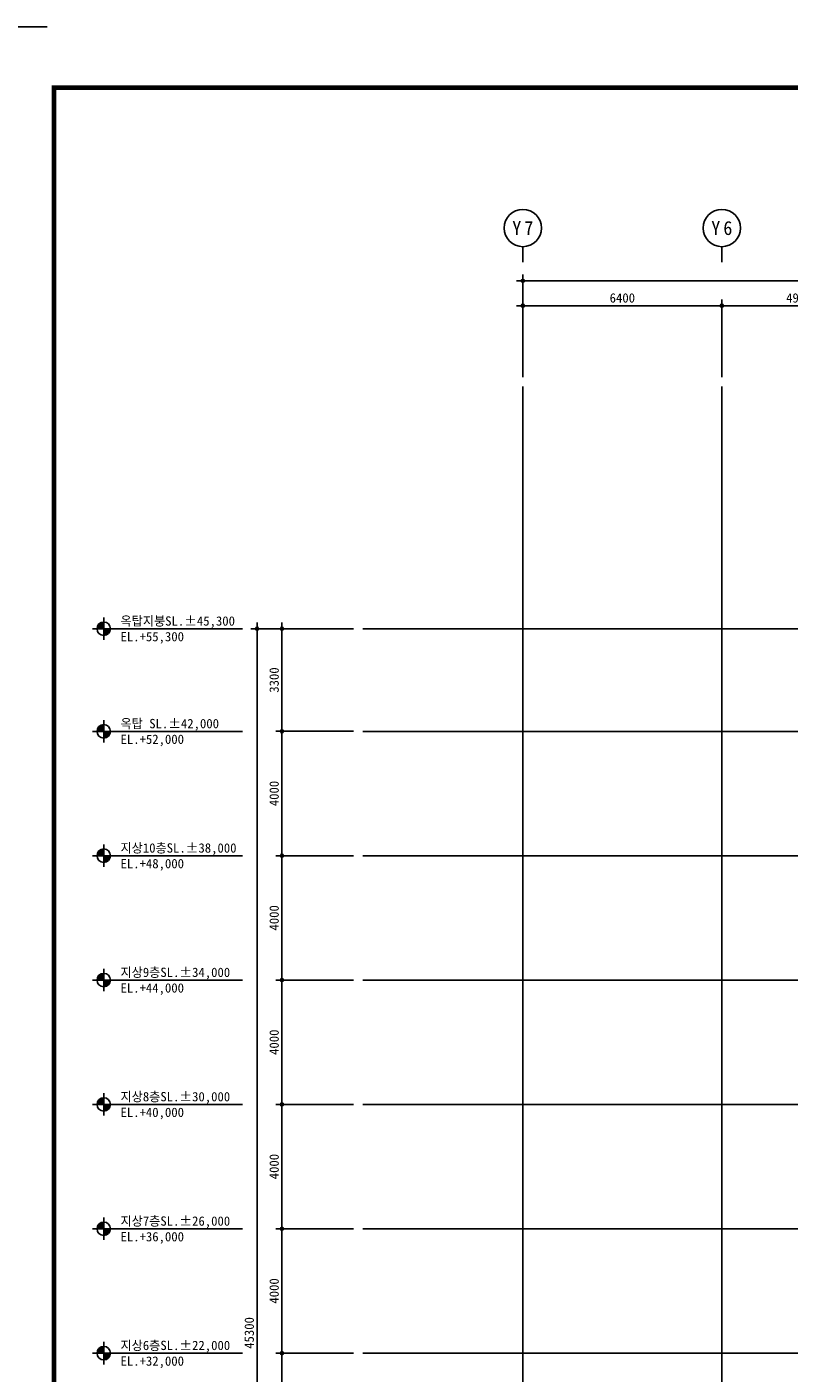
# Model space of a CAD drawing. Header units: millimetres. Extents: x 3445018 to 4174071, y -6064565 to -5122887.
# Tile 158 of 192: x 3789350 to 3813857, y -5325080 to -5281783. Entities that reach past the tile are written whole.
import ezdxf
from ezdxf.enums import TextEntityAlignment as Align

# ---------------------------------------------------------------- set-up
doc = ezdxf.new("R2010")
doc.units = ezdxf.units.MM
doc.header["$MEASUREMENT"] = 0
doc.linetypes.add('CEN', pattern=[66, 60, -2, 2, -2])
doc.layers.get('0').update_dxf_attribs({"linetype": 'CONTINUOUS'})
doc.layers.get('DEFPOINTS').update_dxf_attribs({"linetype": 'CONTINUOUS'})
for name, color, linetype in [('3', 3, 'CONTINUOUS'), ('A_GE_FORM', 7, 'CONTINUOUS'), ('CEN', 13, 'CEN'), ('DI', 1, 'CONTINUOUS'), ('DIM', 7, 'CONTINUOUS'), ('SY', 1, 'CONTINUOUS'), ('문자', 2, 'CONTINUOUS')]:
    doc.layers.add(name, color=color, linetype=linetype)
doc.styles.add('GHS', font='txt')
doc.styles.add('HY울릉도 L', font='txt')
doc.styles.add('SDP-S', font='txt')
doc.styles.add('돋움체', font='txt')
doc.dimstyles.new('SMDI-3', dxfattribs={"dimtxt": 3, "dimasz": 1, "dimexe": 2, "dimexo": 3, "dimgap": 1, "dimtad": 1, "dimdsep": 46, "dimtxsty": 'HY울릉도 L', "dimblk": 'Z_DOT', "dimcen": 2.5, "dimdle": 1.5, "dimclrd": 1, "dimclre": 1, "dimclrt": 2, "dimadec": 0, "dimazin": 0, "dimtfac": 1, "dimtix": 1, "dimtmove": 2, "dimatfit": 3, "dimldrblk": 'Z_DOT', "dimfxl": 2, "dimtvp": 1, "dimtolj": 1, "dimtzin": 0, "dimarcsym": 0})

# ---------------------------------------------------------------- blocks, each defined once
blk = doc.blocks.new('sheet _서영')
at = {"layer": 'A_GE_FORM'}
blk.add_line((-362689.99, -1059041.18), (-362689.99, -1059058.43), dxfattribs=at)
blk.add_line((-362689.99, -1059041.18), (-362689.99, -1059058.43), dxfattribs=at)
at = {"layer": 'A_GE_FORM', "const_width": 1.5}
blk.add_lwpolyline([(-361868.49, -1059038.93), (-362670.49, -1059038.93), (-362670.49, -1058483.93), (-361868.49, -1058483.93)], close=True, dxfattribs=at)
blk = doc.blocks.new('Z_DOT')
at = {"layer": 'DIM', "color": 1, "ltscale": 3}
for p, q in [((-2, 0), (2, 0)), ((0, -2), (0, 2))]:
    blk.add_line(p, q, dxfattribs=at)
for radius in [0.5, 0.25]:
    blk.add_circle((0, 0), radius, dxfattribs=at)
blk = doc.blocks.new('*D859')
at = {"layer": 'DEFPOINTS', "color": 0, "ltscale": 3, "transparency": 16777216}
for p in [(3796750, -5301139), (3800150, -5301139), (3800150, -5346439)]:
    blk.add_point(p, dxfattribs=at)
at = {"layer": 'DIM', "color": 1, "lineweight": -2, "ltscale": 3, "transparency": 16777216}
for p, q in [((3799850, -5301139), (3796550, -5301139)), ((3796750, -5346339), (3796750, -5301239)), ((3799850, -5346439), (3796550, -5346439))]:
    blk.add_line(p, q, dxfattribs=at)
at = {"layer": 'DIM', "color": 1, "lineweight": -2, "ltscale": 3, "transparency": 16777216, "xscale": 100, "yscale": 100, "zscale": 100}
for p, rotation in [((3796750, -5301139), 90), ((3796750, -5346439), 270)]:
    blk.add_blockref('Z_DOT', p, dxfattribs=dict(at, rotation=rotation))
at = {"layer": 'DIM', "color": 2, "ltscale": 3, "transparency": 16777216, "insert": (3796500, -5323789), "char_height": 300, "attachment_point": 5, "rotation": 90, "style": 'SDP-S'}
blk.add_mtext('\\A1;45300', dxfattribs=at)
blk = doc.blocks.new('*D863')
at = {"layer": 'DEFPOINTS', "color": 0, "ltscale": 3, "transparency": 16777216}
for p in [(3800150, -5324439), (3797550, -5328439), (3800150, -5328439)]:
    blk.add_point(p, dxfattribs=at)
at = {"layer": 'DIM', "color": 1, "lineweight": -2, "ltscale": 3, "transparency": 16777216}
for p, q in [((3799850, -5324439), (3797350, -5324439)), ((3797550, -5324539), (3797550, -5328339)), ((3799850, -5328439), (3797350, -5328439))]:
    blk.add_line(p, q, dxfattribs=at)
at = {"layer": 'DIM', "color": 1, "lineweight": -2, "ltscale": 3, "transparency": 16777216, "xscale": 100, "yscale": 100, "zscale": 100}
for p, rotation in [((3797550, -5324439), 90), ((3797550, -5328439), 270)]:
    blk.add_blockref('Z_DOT', p, dxfattribs=dict(at, rotation=rotation))
at = {"layer": 'DIM', "color": 2, "ltscale": 3, "transparency": 16777216, "insert": (3797300, -5326439), "char_height": 300, "attachment_point": 5, "rotation": 90, "style": 'SDP-S'}
blk.add_mtext('\\A1;4000', dxfattribs=at)
blk = doc.blocks.new('*D864')
at = {"layer": 'DEFPOINTS', "color": 0, "ltscale": 3, "transparency": 16777216}
for p in [(3800150, -5320439), (3797550, -5324439), (3800150, -5324439)]:
    blk.add_point(p, dxfattribs=at)
at = {"layer": 'DIM', "color": 1, "lineweight": -2, "ltscale": 3, "transparency": 16777216}
for p, q in [((3799850, -5320439), (3797350, -5320439)), ((3797550, -5320539), (3797550, -5324339)), ((3799850, -5324439), (3797350, -5324439))]:
    blk.add_line(p, q, dxfattribs=at)
at = {"layer": 'DIM', "color": 1, "lineweight": -2, "ltscale": 3, "transparency": 16777216, "xscale": 100, "yscale": 100, "zscale": 100}
for p, rotation in [((3797550, -5320439), 90), ((3797550, -5324439), 270)]:
    blk.add_blockref('Z_DOT', p, dxfattribs=dict(at, rotation=rotation))
at = {"layer": 'DIM', "color": 2, "ltscale": 3, "transparency": 16777216, "insert": (3797300, -5322439), "char_height": 300, "attachment_point": 5, "rotation": 90, "style": 'SDP-S'}
blk.add_mtext('\\A1;4000', dxfattribs=at)
blk = doc.blocks.new('*D865')
at = {"layer": 'DEFPOINTS', "color": 0, "ltscale": 3, "transparency": 16777216}
for p in [(3800150, -5316439), (3797550, -5320439), (3800150, -5320439)]:
    blk.add_point(p, dxfattribs=at)
at = {"layer": 'DIM', "color": 1, "lineweight": -2, "ltscale": 3, "transparency": 16777216}
for p, q in [((3799850, -5316439), (3797350, -5316439)), ((3797550, -5316539), (3797550, -5320339)), ((3799850, -5320439), (3797350, -5320439))]:
    blk.add_line(p, q, dxfattribs=at)
at = {"layer": 'DIM', "color": 1, "lineweight": -2, "ltscale": 3, "transparency": 16777216, "xscale": 100, "yscale": 100, "zscale": 100}
for p, rotation in [((3797550, -5316439), 90), ((3797550, -5320439), 270)]:
    blk.add_blockref('Z_DOT', p, dxfattribs=dict(at, rotation=rotation))
at = {"layer": 'DIM', "color": 2, "ltscale": 3, "transparency": 16777216, "insert": (3797300, -5318439), "char_height": 300, "attachment_point": 5, "rotation": 90, "style": 'SDP-S'}
blk.add_mtext('\\A1;4000', dxfattribs=at)
blk = doc.blocks.new('*D866')
at = {"layer": 'DEFPOINTS', "color": 0, "ltscale": 3, "transparency": 16777216}
for p in [(3800150, -5312439), (3797550, -5316439), (3800150, -5316439)]:
    blk.add_point(p, dxfattribs=at)
at = {"layer": 'DIM', "color": 1, "lineweight": -2, "ltscale": 3, "transparency": 16777216}
for p, q in [((3799850, -5312439), (3797350, -5312439)), ((3797550, -5312539), (3797550, -5316339)), ((3799850, -5316439), (3797350, -5316439))]:
    blk.add_line(p, q, dxfattribs=at)
at = {"layer": 'DIM', "color": 1, "lineweight": -2, "ltscale": 3, "transparency": 16777216, "xscale": 100, "yscale": 100, "zscale": 100}
for p, rotation in [((3797550, -5312439), 90), ((3797550, -5316439), 270)]:
    blk.add_blockref('Z_DOT', p, dxfattribs=dict(at, rotation=rotation))
at = {"layer": 'DIM', "color": 2, "ltscale": 3, "transparency": 16777216, "insert": (3797300, -5314439), "char_height": 300, "attachment_point": 5, "rotation": 90, "style": 'SDP-S'}
blk.add_mtext('\\A1;4000', dxfattribs=at)
blk = doc.blocks.new('*D867')
at = {"layer": 'DEFPOINTS', "color": 0, "ltscale": 3, "transparency": 16777216}
for p in [(3800150, -5308439), (3797550, -5312439), (3800150, -5312439)]:
    blk.add_point(p, dxfattribs=at)
at = {"layer": 'DIM', "color": 1, "lineweight": -2, "ltscale": 3, "transparency": 16777216}
for p, q in [((3799850, -5308439), (3797350, -5308439)), ((3797550, -5308539), (3797550, -5312339)), ((3799850, -5312439), (3797350, -5312439))]:
    blk.add_line(p, q, dxfattribs=at)
at = {"layer": 'DIM', "color": 1, "lineweight": -2, "ltscale": 3, "transparency": 16777216, "xscale": 100, "yscale": 100, "zscale": 100}
for p, rotation in [((3797550, -5308439), 90), ((3797550, -5312439), 270)]:
    blk.add_blockref('Z_DOT', p, dxfattribs=dict(at, rotation=rotation))
at = {"layer": 'DIM', "color": 2, "ltscale": 3, "transparency": 16777216, "insert": (3797300, -5310439), "char_height": 300, "attachment_point": 5, "rotation": 90, "style": 'SDP-S'}
blk.add_mtext('\\A1;4000', dxfattribs=at)
blk = doc.blocks.new('*D868')
at = {"layer": 'DEFPOINTS', "color": 0, "ltscale": 3, "transparency": 16777216}
for p in [(3800150, -5304439), (3797550, -5308439), (3800150, -5308439)]:
    blk.add_point(p, dxfattribs=at)
at = {"layer": 'DIM', "color": 1, "lineweight": -2, "ltscale": 3, "transparency": 16777216}
for p, q in [((3799850, -5304439), (3797350, -5304439)), ((3797550, -5304539), (3797550, -5308339)), ((3799850, -5308439), (3797350, -5308439))]:
    blk.add_line(p, q, dxfattribs=at)
at = {"layer": 'DIM', "color": 1, "lineweight": -2, "ltscale": 3, "transparency": 16777216, "xscale": 100, "yscale": 100, "zscale": 100}
for p, rotation in [((3797550, -5304439), 90), ((3797550, -5308439), 270)]:
    blk.add_blockref('Z_DOT', p, dxfattribs=dict(at, rotation=rotation))
at = {"layer": 'DIM', "color": 2, "ltscale": 3, "transparency": 16777216, "insert": (3797300, -5306439), "char_height": 300, "attachment_point": 5, "rotation": 90, "style": 'SDP-S'}
blk.add_mtext('\\A1;4000', dxfattribs=at)
blk = doc.blocks.new('*D869')
at = {"layer": 'DEFPOINTS', "color": 0, "ltscale": 3, "transparency": 16777216}
for p in [(3800150, -5301139), (3797550, -5304439), (3800150, -5304439)]:
    blk.add_point(p, dxfattribs=at)
at = {"layer": 'DIM', "color": 1, "lineweight": -2, "ltscale": 3, "transparency": 16777216}
for p, q in [((3799850, -5301139), (3797350, -5301139)), ((3797550, -5301239), (3797550, -5304339)), ((3799850, -5304439), (3797350, -5304439))]:
    blk.add_line(p, q, dxfattribs=at)
at = {"layer": 'DIM', "color": 1, "lineweight": -2, "ltscale": 3, "transparency": 16777216, "xscale": 100, "yscale": 100, "zscale": 100}
for p, rotation in [((3797550, -5301139), 90), ((3797550, -5304439), 270)]:
    blk.add_blockref('Z_DOT', p, dxfattribs=dict(at, rotation=rotation))
at = {"layer": 'DIM', "color": 2, "ltscale": 3, "transparency": 16777216, "insert": (3797300, -5302789), "char_height": 300, "attachment_point": 5, "rotation": 90, "style": 'SDP-S'}
blk.add_mtext('\\A1;3300', dxfattribs=at)
blk = doc.blocks.new('*D883')
at = {"layer": 'DEFPOINTS', "color": 0, "ltscale": 3, "transparency": 16777216}
for p in [(3840796, -5289951), (3805296, -5293351), (3840796, -5293351)]:
    blk.add_point(p, dxfattribs=at)
at = {"layer": 'DIM', "color": 1, "lineweight": -2, "ltscale": 3, "transparency": 16777216}
for p, q in [((3805296, -5293051), (3805296, -5289751)), ((3805396, -5289951), (3840696, -5289951)), ((3840796, -5293051), (3840796, -5289751))]:
    blk.add_line(p, q, dxfattribs=at)
at = {"layer": 'DIM', "color": 1, "lineweight": -2, "ltscale": 3, "transparency": 16777216, "xscale": 100, "yscale": 100, "zscale": 100, "rotation": 180}
blk.add_blockref('Z_DOT', (3805296, -5289951), dxfattribs=at)
at = {"layer": 'DIM', "color": 1, "lineweight": -2, "ltscale": 3, "transparency": 16777216, "xscale": 100, "yscale": 100, "zscale": 100}
blk.add_blockref('Z_DOT', (3840796, -5289951), dxfattribs=at)
at = {"layer": 'DIM', "color": 2, "ltscale": 3, "transparency": 16777216, "insert": (3823046, -5289701), "char_height": 300, "attachment_point": 5, "style": 'SDP-S'}
blk.add_mtext('\\A1;35500', dxfattribs=at)
blk = doc.blocks.new('*D888')
at = {"layer": 'DEFPOINTS', "color": 0, "ltscale": 3, "transparency": 16777216}
for p in [(3811696, -5290751), (3811696, -5293351), (3816646, -5293351)]:
    blk.add_point(p, dxfattribs=at)
at = {"layer": 'DIM', "color": 1, "lineweight": -2, "ltscale": 3, "transparency": 16777216}
for p, q in [((3811696, -5293051), (3811696, -5290551)), ((3816546, -5290751), (3811796, -5290751)), ((3816646, -5293051), (3816646, -5290551))]:
    blk.add_line(p, q, dxfattribs=at)
at = {"layer": 'DIM', "color": 1, "lineweight": -2, "ltscale": 3, "transparency": 16777216, "xscale": 100, "yscale": 100, "zscale": 100, "rotation": 180}
blk.add_blockref('Z_DOT', (3811696, -5290751), dxfattribs=at)
at = {"layer": 'DIM', "color": 1, "lineweight": -2, "ltscale": 3, "transparency": 16777216, "xscale": 100, "yscale": 100, "zscale": 100}
blk.add_blockref('Z_DOT', (3816646, -5290751), dxfattribs=at)
at = {"layer": 'DIM', "color": 2, "ltscale": 3, "transparency": 16777216, "insert": (3814171, -5290501), "char_height": 300, "attachment_point": 5, "style": 'SDP-S'}
blk.add_mtext('\\A1;4950', dxfattribs=at)
blk = doc.blocks.new('*D889')
at = {"layer": 'DEFPOINTS', "color": 0, "ltscale": 3, "transparency": 16777216}
for p in [(3805296, -5290751), (3805296, -5293351), (3811696, -5293351)]:
    blk.add_point(p, dxfattribs=at)
at = {"layer": 'DIM', "color": 1, "lineweight": -2, "ltscale": 3, "transparency": 16777216}
for p, q in [((3805296, -5293051), (3805296, -5290551)), ((3811596, -5290751), (3805396, -5290751)), ((3811696, -5293051), (3811696, -5290551))]:
    blk.add_line(p, q, dxfattribs=at)
at = {"layer": 'DIM', "color": 1, "lineweight": -2, "ltscale": 3, "transparency": 16777216, "xscale": 100, "yscale": 100, "zscale": 100, "rotation": 180}
blk.add_blockref('Z_DOT', (3805296, -5290751), dxfattribs=at)
at = {"layer": 'DIM', "color": 1, "lineweight": -2, "ltscale": 3, "transparency": 16777216, "xscale": 100, "yscale": 100, "zscale": 100}
blk.add_blockref('Z_DOT', (3811696, -5290751), dxfattribs=at)
at = {"layer": 'DIM', "color": 2, "ltscale": 3, "transparency": 16777216, "insert": (3808496, -5290501), "char_height": 300, "attachment_point": 5, "style": 'SDP-S'}
blk.add_mtext('\\A1;6400', dxfattribs=at)
blk = doc.blocks.new('CCS111')
blk.add_line((0, 8), (0, 3))
blk.add_circle((0, 14), 6)
at = {"color": 3, "style": 'GHS'}
for tag, p in [('X', (-2.45, 14.02)), ('1', (1.44, 14.02))]:
    blk.add_attdef(tag, text='', height=4.5, dxfattribs=at).set_placement(p, align=Align.MIDDLE_CENTER)

msp = doc.modelspace()

# ---------------------------------------------------------------- linework, layer by layer
at = {"layer": 'CEN'}
for p, q in [((3805295.658, -5293351.227), (3805295.658, -5349279.63)), ((3811695.658, -5293351.227), (3811695.658, -5349279.63)), ((3800150.416, -5301139.461), (3844858.185, -5301139.461)), ((3800150.416, -5304439.461), (3844858.185, -5304439.461)), ((3800150.416, -5308439.461), (3844858.185, -5308439.461)), ((3800150.416, -5312439.461), (3844858.185, -5312439.461)), ((3800150.416, -5316439.461), (3844858.185, -5316439.461)), ((3800150.416, -5320439.461), (3844858.185, -5320439.461)), ((3800150.416, -5324439.461), (3844858.185, -5324439.461))]:
    msp.add_line(p, q, dxfattribs=at)
at = {"layer": 'SY'}
for p, q in [((3791819.807, -5300779.461), (3791819.807, -5301499.461)), ((3791459.807, -5301139.461), (3792179.807, -5301139.461)), ((3791819.807, -5301139.461), (3796285.259, -5301139.461)), ((3791819.807, -5304079.461), (3791819.807, -5304799.461)), ((3791459.807, -5304439.461), (3792179.807, -5304439.461)), ((3791819.807, -5304439.461), (3796285.259, -5304439.461)), ((3791819.807, -5308079.461), (3791819.807, -5308799.461)), ((3791459.807, -5308439.461), (3792179.807, -5308439.461)), ((3791819.807, -5308439.461), (3796285.259, -5308439.461)), ((3791819.807, -5312079.461), (3791819.807, -5312799.461)), ((3791459.807, -5312439.461), (3792179.807, -5312439.461)), ((3791819.807, -5312439.461), (3796285.259, -5312439.461)), ((3791819.807, -5316079.461), (3791819.807, -5316799.461)), ((3791459.807, -5316439.461), (3792179.807, -5316439.461)), ((3791819.807, -5316439.461), (3796285.259, -5316439.461)), ((3791819.807, -5320079.461), (3791819.807, -5320799.461)), ((3791459.807, -5320439.461), (3792179.807, -5320439.461)), ((3791819.807, -5320439.461), (3796285.259, -5320439.461)), ((3791819.807, -5324079.461), (3791819.807, -5324799.461)), ((3791459.807, -5324439.461), (3792179.807, -5324439.461)), ((3791819.807, -5324439.461), (3796285.259, -5324439.461))]:
    msp.add_line(p, q, dxfattribs=at)
for centre in [(3791819.807, -5301139.461), (3791819.807, -5304439.461), (3791819.807, -5308439.461), (3791819.807, -5312439.461), (3791819.807, -5316439.461), (3791819.807, -5320439.461), (3791819.807, -5324439.461)]:
    msp.add_circle(centre, 216, dxfattribs=at)
for points in [[(3791819.807, -5300923.461), (3791819.807, -5301139.461), (3791603.807, -5301139.461)], [(3791657.266, -5300997.206), (3791819.807, -5300923.461), (3791728.457, -5300943.729)], [(3791657.266, -5300997.206), (3791744.248, -5300999.02), (3791819.807, -5300923.461)], [(3791657.266, -5300997.206), (3791603.807, -5301139.461), (3791619.751, -5301058.014)], [(3791603.807, -5301139.461), (3791657.266, -5300997.206), (3791744.248, -5300999.02)], [(3792035.807, -5301139.461), (3791819.807, -5301139.461), (3791819.807, -5301355.461)], [(3791819.807, -5301355.461), (3791962.061, -5301302.002), (3791960.248, -5301215.02)], [(3791962.061, -5301302.002), (3791819.807, -5301355.461), (3791901.253, -5301339.517)], [(3791962.061, -5301302.002), (3791960.248, -5301215.02), (3792035.807, -5301139.461)], [(3791962.061, -5301302.002), (3792035.807, -5301139.461), (3792015.539, -5301230.811)], [(3791819.807, -5304223.461), (3791819.807, -5304439.461), (3791603.807, -5304439.461)], [(3791657.266, -5304297.206), (3791603.807, -5304439.461), (3791619.751, -5304358.014)], [(3791603.807, -5304439.461), (3791657.266, -5304297.206), (3791744.248, -5304299.02)], [(3791657.266, -5304297.206), (3791819.807, -5304223.461), (3791728.457, -5304243.729)], [(3791657.266, -5304297.206), (3791744.248, -5304299.02), (3791819.807, -5304223.461)], [(3792035.807, -5304439.461), (3791819.807, -5304439.461), (3791819.807, -5304655.461)], [(3791819.807, -5304655.461), (3791962.061, -5304602.002), (3791960.248, -5304515.02)], [(3791962.061, -5304602.002), (3791819.807, -5304655.461), (3791901.253, -5304639.517)], [(3791962.061, -5304602.002), (3791960.248, -5304515.02), (3792035.807, -5304439.461)], [(3791962.061, -5304602.002), (3792035.807, -5304439.461), (3792015.539, -5304530.811)], [(3791819.807, -5308223.461), (3791819.807, -5308439.461), (3791603.807, -5308439.461)], [(3791657.266, -5308297.206), (3791603.807, -5308439.461), (3791619.751, -5308358.014)], [(3791603.807, -5308439.461), (3791657.266, -5308297.206), (3791744.248, -5308299.02)], [(3791657.266, -5308297.206), (3791819.807, -5308223.461), (3791728.457, -5308243.729)], [(3791657.266, -5308297.206), (3791744.248, -5308299.02), (3791819.807, -5308223.461)], [(3792035.807, -5308439.461), (3791819.807, -5308439.461), (3791819.807, -5308655.461)], [(3791819.807, -5308655.461), (3791962.061, -5308602.002), (3791960.248, -5308515.02)], [(3791962.061, -5308602.002), (3791819.807, -5308655.461), (3791901.253, -5308639.517)], [(3791962.061, -5308602.002), (3791960.248, -5308515.02), (3792035.807, -5308439.461)], [(3791962.061, -5308602.002), (3792035.807, -5308439.461), (3792015.539, -5308530.811)], [(3791819.807, -5312223.461), (3791819.807, -5312439.461), (3791603.807, -5312439.461)], [(3791657.266, -5312297.206), (3791603.807, -5312439.461), (3791619.751, -5312358.014)], [(3791603.807, -5312439.461), (3791657.266, -5312297.206), (3791744.248, -5312299.02)], [(3791657.266, -5312297.206), (3791819.807, -5312223.461), (3791728.457, -5312243.729)], [(3791657.266, -5312297.206), (3791744.248, -5312299.02), (3791819.807, -5312223.461)], [(3792035.807, -5312439.461), (3791819.807, -5312439.461), (3791819.807, -5312655.461)], [(3791819.807, -5312655.461), (3791962.061, -5312602.002), (3791960.248, -5312515.02)], [(3791962.061, -5312602.002), (3791819.807, -5312655.461), (3791901.253, -5312639.517)], [(3791962.061, -5312602.002), (3791960.248, -5312515.02), (3792035.807, -5312439.461)], [(3791962.061, -5312602.002), (3792035.807, -5312439.461), (3792015.539, -5312530.811)], [(3791819.807, -5316223.461), (3791819.807, -5316439.461), (3791603.807, -5316439.461)], [(3791657.266, -5316297.206), (3791603.807, -5316439.461), (3791619.751, -5316358.014)], [(3791603.807, -5316439.461), (3791657.266, -5316297.206), (3791744.248, -5316299.02)], [(3791657.266, -5316297.206), (3791819.807, -5316223.461), (3791728.457, -5316243.729)], [(3791657.266, -5316297.206), (3791744.248, -5316299.02), (3791819.807, -5316223.461)], [(3792035.807, -5316439.461), (3791819.807, -5316439.461), (3791819.807, -5316655.461)], [(3791819.807, -5316655.461), (3791962.061, -5316602.002), (3791960.248, -5316515.02)], [(3791962.061, -5316602.002), (3791960.248, -5316515.02), (3792035.807, -5316439.461)], [(3791962.061, -5316602.002), (3792035.807, -5316439.461), (3792015.539, -5316530.811)], [(3791962.061, -5316602.002), (3791819.807, -5316655.461), (3791901.253, -5316639.517)], [(3791819.807, -5320223.461), (3791819.807, -5320439.461), (3791603.807, -5320439.461)], [(3791657.266, -5320297.206), (3791603.807, -5320439.461), (3791619.751, -5320358.014)], [(3791603.807, -5320439.461), (3791657.266, -5320297.206), (3791744.248, -5320299.02)], [(3791657.266, -5320297.206), (3791819.807, -5320223.461), (3791728.457, -5320243.729)], [(3791657.266, -5320297.206), (3791744.248, -5320299.02), (3791819.807, -5320223.461)], [(3792035.807, -5320439.461), (3791819.807, -5320439.461), (3791819.807, -5320655.461)], [(3791819.807, -5320655.461), (3791962.061, -5320602.002), (3791960.248, -5320515.02)], [(3791962.061, -5320602.002), (3791819.807, -5320655.461), (3791901.253, -5320639.517)], [(3791962.061, -5320602.002), (3791960.248, -5320515.02), (3792035.807, -5320439.461)], [(3791962.061, -5320602.002), (3792035.807, -5320439.461), (3792015.539, -5320530.811)], [(3791819.807, -5324223.461), (3791819.807, -5324439.461), (3791603.807, -5324439.461)], [(3791657.266, -5324297.206), (3791603.807, -5324439.461), (3791619.751, -5324358.014)], [(3791603.807, -5324439.461), (3791657.266, -5324297.206), (3791744.248, -5324299.02)], [(3791657.266, -5324297.206), (3791819.807, -5324223.461), (3791728.457, -5324243.729)], [(3791657.266, -5324297.206), (3791744.248, -5324299.02), (3791819.807, -5324223.461)], [(3792035.807, -5324439.461), (3791819.807, -5324439.461), (3791819.807, -5324655.461)], [(3791819.807, -5324655.461), (3791962.061, -5324602.002), (3791960.248, -5324515.02)], [(3791962.061, -5324602.002), (3791819.807, -5324655.461), (3791901.253, -5324639.517)], [(3791962.061, -5324602.002), (3791960.248, -5324515.02), (3792035.807, -5324439.461)], [(3791962.061, -5324602.002), (3792035.807, -5324439.461), (3792015.539, -5324530.811)]]:
    msp.add_solid(points, dxfattribs=at)

# ---------------------------------------------------------------- block references
at = {"layer": '3', "xscale": 100, "yscale": 100, "zscale": 100, "rotation": 270}
msp.add_blockref('sheet _서영', (109694114.9, -41550781.593), dxfattribs=at)
at = {"layer": 'DI'}
ref = msp.add_blockref('CCS111', (3805295.658, -5289651.227), dxfattribs=dict(at, xscale=100, yscale=100, zscale=100))
ref.add_attrib('1', '7', dxfattribs={"layer": '0', "color": 3, "height": 450, "style": '돋움체'}).set_placement((3805489.408, -5288250.432), align=Align.MIDDLE_CENTER)
ref.add_attrib('X', 'Y', dxfattribs={"layer": '0', "color": 3, "height": 450, "style": '돋움체'}).set_placement((3805100.454, -5288249.435), align=Align.MIDDLE_CENTER)
ref = msp.add_blockref('CCS111', (3811695.658, -5289651.227), dxfattribs=dict(at, xscale=100, yscale=100, zscale=100))
ref.add_attrib('1', '6', dxfattribs={"layer": '0', "color": 3, "height": 450, "style": '돋움체'}).set_placement((3811889.408, -5288250.432), align=Align.MIDDLE_CENTER)
ref.add_attrib('X', 'Y', dxfattribs={"layer": '0', "color": 3, "height": 450, "style": '돋움체'}).set_placement((3811500.454, -5288249.435), align=Align.MIDDLE_CENTER)

# ---------------------------------------------------------------- texts
at = {"layer": '문자', "linetype": 'Continuous', "style": 'SDP-S'}
for s, p in [('옥탑지붕SL.%%P45,300', (3792359.965, -5301039.881)), ('EL.+55,300', (3792359.965, -5301543.411)), ('옥탑 SL.%%P42,000', (3792359.965, -5304339.881)), ('EL.+52,000', (3792359.965, -5304843.411)), ('지상10층SL.%%P38,000', (3792359.965, -5308339.881)), ('EL.+48,000', (3792359.965, -5308843.411)), ('지상9층SL.%%P34,000', (3792359.965, -5312339.881)), ('EL.+44,000', (3792359.965, -5312843.411)), ('지상8층SL.%%P30,000', (3792359.965, -5316339.881)), ('EL.+40,000', (3792359.965, -5316843.411)), ('지상7층SL.%%P26,000', (3792359.965, -5320339.881)), ('EL.+36,000', (3792359.965, -5320843.411)), ('지상6층SL.%%P22,000', (3792359.965, -5324339.881)), ('EL.+32,000', (3792359.965, -5324843.411))]:
    msp.add_text(s, height=300, dxfattribs=at).set_placement(p)

# ---------------------------------------------------------------- dimensions: what is measured, and where the dimension line sits
at = {"layer": 'DIM', "ltscale": 3}
for base, p1, p2, picture, middle in [((3840795.658, -5289951.227), (3805295.658, -5293351.227), (3840795.658, -5293351.227), '*D883', (3823045.658, -5289701.023)), ((3805295.658, -5290751.227), (3811695.658, -5293351.227), (3805295.658, -5293351.227), '*D889', (3808495.658, -5290501.023)), ((3811695.658, -5290751.227), (3816645.658, -5293351.227), (3811695.658, -5293351.227), '*D888', (3814170.658, -5290501.023))]:
    dim = msp.add_linear_dim(base=base, p1=p1, p2=p2, dimstyle='SMDI-3', override={"dimscale": 100, "dimtxsty": 'SDP-S'}, dxfattribs=at)
    dim.commit()
    dim.dimension.update_dxf_attribs({"geometry": picture, "text_midpoint": middle})
for base, p1, p2, picture, middle in [((3796750.416, -5301139.461), (3800150.416, -5346439.461), (3800150.416, -5301139.461), '*D859', (3796500.212, -5323789.461)), ((3797550.416, -5304439.461), (3800150.416, -5301139.461), (3800150.416, -5304439.461), '*D869', (3797300.212, -5302789.461)), ((3797550.416, -5308439.461), (3800150.416, -5304439.461), (3800150.416, -5308439.461), '*D868', (3797300.212, -5306439.461)), ((3797550.416, -5312439.461), (3800150.416, -5308439.461), (3800150.416, -5312439.461), '*D867', (3797300.212, -5310439.461)), ((3797550.416, -5316439.461), (3800150.416, -5312439.461), (3800150.416, -5316439.461), '*D866', (3797300.212, -5314439.461)), ((3797550.416, -5320439.461), (3800150.416, -5316439.461), (3800150.416, -5320439.461), '*D865', (3797300.212, -5318439.461)), ((3797550.416, -5324439.461), (3800150.416, -5320439.461), (3800150.416, -5324439.461), '*D864', (3797300.212, -5322439.461)), ((3797550.416, -5328439.461), (3800150.416, -5324439.461), (3800150.416, -5328439.461), '*D863', (3797300.212, -5326439.461))]:
    dim = msp.add_linear_dim(base=base, p1=p1, p2=p2, angle=90, dimstyle='SMDI-3', override={"dimscale": 100, "dimtxsty": 'SDP-S'}, dxfattribs=at)
    dim.commit()
    dim.dimension.update_dxf_attribs({"geometry": picture, "text_midpoint": middle})

doc.saveas('drawing.dxf')
